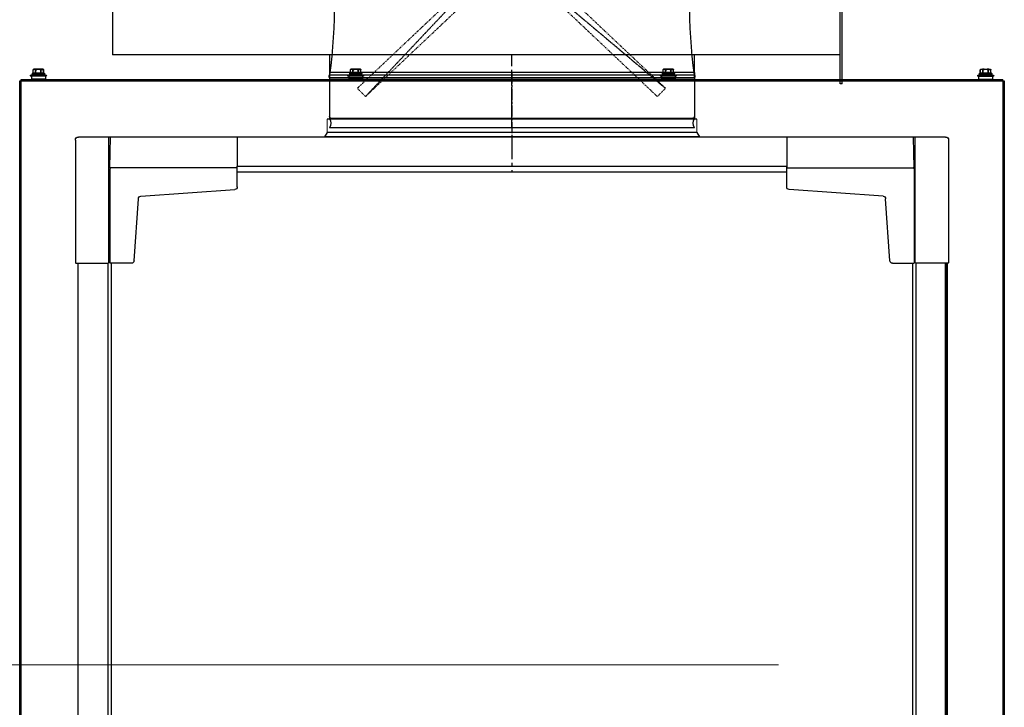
# Model space of a CAD drawing. Header units: millimetres. Extents: x -165365 to -33565, y 7406 to 103342.
# Tile 125 of 256: x -103129 to -102279, y 31923 to 32516. Entities that reach past the tile are written whole.
import ezdxf

# ---------------------------------------------------------------- set-up
doc = ezdxf.new("R2010")
doc.units = ezdxf.units.MM
doc.header["$MEASUREMENT"] = 0
for name, pattern in [('ACAD_ISO02W100', [15, 12, -3]), ('ACAD_ISO03W100', [150, 60, -90]), ('CENTER2', [28.575, 19.05, -3.175, 3.175, -3.175]), ('DASHDOT', [1, 0.5, -0.25, 0, -0.25])]:
    doc.linetypes.add(name, pattern=pattern)
for name, color, linetype in [('02___PRT_ALL_AXES', 7, 'Continuous'), ('ELEK CIENKIE', 80, 'Continuous'), ('FLUID-WD-SYM', 7, 'Continuous')]:
    doc.layers.add(name, color=color, linetype=linetype)
doc.layers.add('HVAC_WENTYLACJA_ETYKIETY', color=3, linetype='Continuous', lineweight=18)
doc.layers.add('Visible', color=7, linetype='Continuous', lineweight=70)

# ---------------------------------------------------------------- blocks, each defined once
blk = doc.blocks.new('VVSA11c_FPV_TOPVIEW_v4')
at = {"color": 7, "ltscale": 3}
for p, q in [((1891.08, 751.56), (1891.58, 752.06)), ((2000, 749.34), (2000, 14.69)), ((108.92, 724.16), (1891.08, 724.16)), ((108.92, 721.16), (1891.08, 721.16)), ((1972.57, 722.22), (1973.5, 721.29)), ((1973.5, 722.24), (2000, 721.78)), ((1969.8, 612.24), (1969.8, 137.76)), ((1973.57, 612.24), (1973.58, 612.91)), ((1974.5, 612.24), (1974.5, 137.76)), ((2000, 173.06), (2000, 0.66)), ((1973.57, 137.76), (1973.58, 137.09)), ((1891.08, 28.84), (108.92, 28.84)), ((1891.08, 25.84), (1110.93, 25.84)), ((1972.57, 27.78), (1973.5, 28.71)), ((1973.5, 27.76), (2000.02, 28.23)), ((1891.08, 0), (1110.93, 0)), ((1891.08, -1.56), (1891.58, -2.06))]:
    blk.add_line(p, q, dxfattribs=at)
at = {"color": 7}
for p, q in [((1891.08, 751.56), (1891.08, 723.81)), ((1891.83, 723.06), (2000, 723.06)), ((1973.5, 612.99), (1973.5, 722.24)), ((2000, 612.24), (1974.25, 612.24)), ((1973.5, 137.01), (1973.5, 27.76)), ((2000, 137.76), (1974.25, 137.76)), ((1891.08, -1.56), (1891.08, 26.19)), ((1891.83, 26.94), (2000, 26.94))]:
    blk.add_line(p, q, dxfattribs=at)
at = {"color": 7, "linetype": 'Continuous'}
for p, q in [((1997.28, 752.06), (1891.58, 752.06)), ((1891.83, 723.06), (1891.08, 723.81)), ((1891.08, 703.58), (1891.08, 722.22)), ((1972.57, 722.22), (1891.08, 722.22)), ((1893.13, 701.38), (1946.78, 697.63)), ((1948.97, 695.44), (1954.65, 614.28)), ((1956.99, 612.24), (1973.57, 612.24)), ((1973.5, 612.99), (1974.25, 612.24)), ((1956.99, 137.76), (1973.57, 137.76)), ((1973.5, 137.01), (1974.25, 137.76)), ((1948.97, 54.56), (1954.65, 135.72)), ((1893.13, 48.62), (1946.78, 52.37)), ((1891.08, 46.42), (1891.08, 27.78)), ((1972.57, 27.78), (1891.08, 27.78)), ((1891.83, 26.94), (1891.08, 26.19)), ((1997.28, -2.06), (1891.58, -2.06))]:
    blk.add_line(p, q, dxfattribs=at)
at = {"color": 7, "linetype": 'CENTER2'}
blk.add_line((2000, 375), (1969.8, 375), dxfattribs=at)
at = {"color": 7}
blk.add_arc((1997.28, 749.34), 2.72, 0, 90, dxfattribs=at)
at = {"color": 7, "linetype": 'Continuous'}
for centre, radius, start, end in [((1893.28, 703.58), 2.2, 180.0096, 265.99631), ((1946.62, 695.27), 2.37, 4.05927, 85.94942), ((1956.85, 614.44), 2.21, 184.12717, 273.55908), ((1956.85, 135.56), 2.21, 86.44092, 175.87283), ((1946.62, 54.73), 2.37, 274.05058, 355.94073), ((1893.28, 46.42), 2.2, 94.00369, 179.9904)]:
    blk.add_arc(centre, radius, start, end, dxfattribs=at)
at = {"color": 7, "ltscale": 3}
blk.add_arc((1997.28, 0.66), 2.72, 270, 0, dxfattribs=at)
at = {"layer": 'Visible', "color": 7, "linetype": 'Continuous', "ltscale": 3}
blk.add_line((1891.08, 750), (108.92, 750), dxfattribs=at)
blk = doc.blocks.new('VVSA11c_END_FI315')
at = {"color": 7, "ltscale": 3}
for p, q in [((4, 159.75), (0, 162)), ((4, -159.75), (0, -162))]:
    blk.add_line(p, q, dxfattribs=at)
at = {"color": 7, "linetype": 'Continuous'}
for p, q in [((0, 162), (0, -162)), ((4, 159.75), (4, -159.75)), ((15.5, 159.75), (15.5, -159.75)), ((55.7, 157.5), (15.5, 157.5)), ((55.7, 157.5), (55.7, -157.5)), ((55.7, -157.5), (15.5, -157.5))]:
    blk.add_line(p, q, dxfattribs=at)
at = {"color": 9, "linetype": 'CENTER2', "ltscale": 0.5}
blk.add_line((55.7, 0), (0, 0), dxfattribs=at)
at = {"layer": '02___PRT_ALL_AXES', "color": 7, "linetype": 'Continuous', "lineweight": 0}
for p, q in [((15.5, 159.75), (4, 159.75)), ((15.5, -159.75), (4, -159.75))]:
    blk.add_line(p, q, dxfattribs=at)
blk = doc.blocks.new('VVSA11c_ROOF_FPV_TOPVIEW_v3')
at = {"color": 7, "linetype": 'Continuous'}
for p, q in [((2048.5, 800.01), (1002.2, 800.01)), ((2048.5, 798.81), (2048.5, 800.01)), ((2048.5, 798.81), (1002.2, 798.81)), ((2048.5, 798.81), (2049.7, 798.81)), ((2048.5, -48.79), (2048.5, 798.81)), ((2049.7, -48.79), (2049.7, 798.81)), ((2053.18, 791.01), (2052.42, 790.74)), ((2053.18, 777.01), (2053.18, 791.01)), ((2052.42, 790.01), (2050, 790.01)), ((2050, 778.01), (2050, 790.01)), ((2052.42, 777.28), (2052.42, 790.74)), ((2054.2, 779.06), (2054.2, 788.96)), ((2054.8, 789.26), (2054.5, 789.26)), ((2054.5, 778.76), (2054.5, 789.26)), ((2054.8, 789.26), (2054.8, 778.76)), ((2055.1, 788.96), (2055.1, 779.06)), ((2055.1, 788.58), (2058, 788.58)), ((2055.1, 788.54), (2058, 788.54)), ((2055.1, 786.4), (2058, 786.4)), ((2055.1, 786.14), (2058, 786.14)), ((2058, 788.54), (2058, 788.58)), ((2058, 786.14), (2058, 786.4)), ((2058, 786.14), (2058.26, 786.22)), ((2058.2, 786.83), (2058.2, 788.12)), ((2058.2, 785.3), (2058.46, 785.35)), ((2058.5, 785.3), (2058.2, 785.3)), ((2058.2, 785.3), (2058.2, 782.71)), ((2058.2, 782.71), (2058.5, 782.71)), ((2058.46, 788.08), (2058.26, 788.43)), ((2058.46, 788.01), (2058.46, 788.08)), ((2058.46, 786.67), (2058.46, 785.35)), ((2058.46, 782.67), (2058.46, 781.35)), ((2058.5, 780.09), (2058.5, 787.93)), ((2052.42, 778.01), (2050, 778.01)), ((2053.18, 777.01), (2052.42, 777.28)), ((2054.8, 778.76), (2054.5, 778.76)), ((2055.1, 781.87), (2058, 781.87)), ((2055.1, 781.61), (2058, 781.61)), ((2055.1, 779.48), (2058, 779.48)), ((2055.1, 779.44), (2058, 779.44)), ((2058, 781.87), (2058.26, 781.8)), ((2058, 781.61), (2058, 781.87)), ((2058, 779.44), (2058, 779.48)), ((2058.2, 781.19), (2058.2, 779.9)), ((2058.46, 779.94), (2058.26, 779.59)), ((2058.46, 779.94), (2058.46, 780.01)), ((2052.42, 516.01), (2050, 516.01)), ((2050, 516.01), (2050, 504.01)), ((2053.18, 517.01), (2052.42, 516.74)), ((2052.42, 516.74), (2052.42, 503.28)), ((2053.18, 517.01), (2053.18, 503.01)), ((2054.2, 505.06), (2054.2, 514.96)), ((2054.8, 515.26), (2054.5, 515.26)), ((2054.5, 504.76), (2054.5, 515.26)), ((2054.8, 515.26), (2054.8, 504.76)), ((2055.1, 514.96), (2055.1, 505.06)), ((2055.1, 514.58), (2058, 514.58)), ((2055.1, 514.54), (2058, 514.54)), ((2055.1, 512.4), (2058, 512.4)), ((2055.1, 512.14), (2058, 512.14)), ((2058, 514.54), (2058, 514.58)), ((2058, 512.14), (2058, 512.4)), ((2058, 512.14), (2058.26, 512.22)), ((2058.2, 512.83), (2058.2, 514.12)), ((2058.2, 511.3), (2058.46, 511.35)), ((2058.5, 511.3), (2058.2, 511.3)), ((2058.2, 511.3), (2058.2, 508.71)), ((2058.46, 514.08), (2058.26, 514.43)), ((2058.46, 514.01), (2058.46, 514.08)), ((2058.46, 512.67), (2058.46, 511.35)), ((2058.5, 513.93), (2058.5, 506.09)), ((2052.42, 504.01), (2050, 504.01)), ((2053.18, 503.01), (2052.42, 503.28)), ((2054.8, 504.76), (2054.5, 504.76)), ((2055.1, 507.87), (2058, 507.87)), ((2055.1, 507.61), (2058, 507.61)), ((2055.1, 505.48), (2058, 505.48)), ((2055.1, 505.44), (2058, 505.44)), ((2058, 507.87), (2058.26, 507.8)), ((2058, 507.61), (2058, 507.87)), ((2058, 505.44), (2058, 505.48)), ((2058.2, 508.71), (2058.5, 508.71)), ((2058.2, 507.19), (2058.2, 505.9)), ((2058.46, 505.94), (2058.26, 505.59)), ((2058.46, 508.67), (2058.46, 507.35)), ((2058.46, 505.94), (2058.46, 506.01)), ((2053.18, 247.01), (2052.42, 246.74)), ((2052.42, 246.74), (2052.42, 233.28)), ((2053.18, 247.01), (2053.18, 233.01)), ((2052.42, 246.01), (2050, 246.01)), ((2050, 246.01), (2050, 234.01)), ((2054.2, 235.06), (2054.2, 244.96)), ((2054.8, 245.26), (2054.5, 245.26)), ((2054.5, 234.76), (2054.5, 245.26)), ((2054.8, 245.26), (2054.8, 234.76)), ((2055.1, 244.96), (2055.1, 235.06)), ((2055.1, 244.58), (2058, 244.58)), ((2055.1, 244.54), (2058, 244.54)), ((2055.1, 242.4), (2058, 242.4)), ((2055.1, 242.14), (2058, 242.14)), ((2058, 244.54), (2058, 244.58)), ((2058, 242.14), (2058, 242.4)), ((2058, 242.14), (2058.26, 242.22)), ((2058.2, 242.83), (2058.2, 244.12)), ((2058.2, 241.3), (2058.46, 241.35)), ((2058.5, 241.3), (2058.2, 241.3)), ((2058.2, 241.3), (2058.2, 238.71)), ((2058.2, 238.71), (2058.5, 238.71)), ((2058.46, 244.08), (2058.26, 244.43)), ((2058.46, 244.01), (2058.46, 244.08)), ((2058.46, 242.67), (2058.46, 241.35)), ((2058.46, 238.67), (2058.46, 237.35)), ((2058.5, 243.93), (2058.5, 236.09)), ((2052.42, 234.01), (2050, 234.01)), ((2053.18, 233.01), (2052.42, 233.28)), ((2054.8, 234.76), (2054.5, 234.76)), ((2055.1, 237.87), (2058, 237.87)), ((2055.1, 237.61), (2058, 237.61)), ((2055.1, 235.48), (2058, 235.48)), ((2055.1, 235.44), (2058, 235.44)), ((2058, 237.87), (2058.26, 237.8)), ((2058, 237.61), (2058, 237.87)), ((2058, 235.44), (2058, 235.48)), ((2058.2, 237.19), (2058.2, 235.9)), ((2058.46, 235.94), (2058.26, 235.59)), ((2058.46, 235.94), (2058.46, 236.01)), ((2052.42, -27.99), (2050, -27.99)), ((2050, -27.99), (2050, -39.99)), ((2053.18, -26.99), (2052.42, -27.26)), ((2052.42, -27.26), (2052.42, -40.72)), ((2053.18, -26.99), (2053.18, -40.99)), ((2054.2, -38.94), (2054.2, -29.04)), ((2054.8, -28.74), (2054.5, -28.74)), ((2054.5, -39.24), (2054.5, -28.74)), ((2054.8, -28.74), (2054.8, -39.24)), ((2055.1, -29.04), (2055.1, -38.94)), ((2055.1, -29.42), (2058, -29.42)), ((2055.1, -29.46), (2058, -29.46)), ((2055.1, -31.6), (2058, -31.6)), ((2055.1, -31.86), (2058, -31.86)), ((2058, -29.46), (2058, -29.42)), ((2058, -31.86), (2058, -31.6)), ((2058, -31.86), (2058.26, -31.78)), ((2058.2, -31.17), (2058.2, -29.88)), ((2058.2, -32.7), (2058.46, -32.65)), ((2058.5, -32.7), (2058.2, -32.7)), ((2058.2, -32.7), (2058.2, -35.29)), ((2058.46, -29.92), (2058.26, -29.57)), ((2058.46, -29.99), (2058.46, -29.92)), ((2058.46, -31.33), (2058.46, -32.65)), ((2058.5, -30.07), (2058.5, -37.91)), ((2052.42, -39.99), (2050, -39.99)), ((2053.18, -40.99), (2052.42, -40.72)), ((2054.8, -39.24), (2054.5, -39.24)), ((2055.1, -36.13), (2058, -36.13)), ((2055.1, -36.39), (2058, -36.39)), ((2055.1, -38.52), (2058, -38.52)), ((2055.1, -38.56), (2058, -38.56)), ((2058, -36.13), (2058.26, -36.2)), ((2058, -36.39), (2058, -36.13)), ((2058, -38.56), (2058, -38.52)), ((2058.2, -35.29), (2058.5, -35.29)), ((2058.2, -36.81), (2058.2, -38.1)), ((2058.46, -38.06), (2058.26, -38.41)), ((2058.46, -35.33), (2058.46, -36.65)), ((2058.46, -38.06), (2058.46, -37.99)), ((1002.2, -48.79), (2048.5, -48.79)), ((1002.2, -49.99), (2048.5, -49.99)), ((2048.5, -48.79), (2049.7, -48.79)), ((2048.5, -49.99), (2048.5, -48.79))]:
    blk.add_line(p, q, dxfattribs=at)
for centre, radius, start, end in [((2033.42, 784.01), 20.96, 7.53907, 19.50988), ((2054.5, 788.96), 0.3, 90, 180), ((2054.8, 788.96), 0.3, 0, 90), ((2058, 788.28), 0.3, 30, 90), ((2075.54, 873), 91.94, 259.12958, 259.29441), ((2056.23, 787.17), 2.38, 20.61646, 22.18057), ((2058.2, 787.93), 0.3, 0, 30), ((2058.27, 787.86), 0.231, 9.63638, 19.09751), ((2058.27, 787.86), 0.226, 0.03381, 9.63379), ((2058.21, 787.86), 0.29, 0.00497, 5.09223), ((2033.42, 784.01), 20.96, 340.49012, 352.46093), ((2054.5, 779.06), 0.3, 180, 270), ((2054.8, 779.06), 0.3, 270, 0), ((2058, 779.74), 0.3, 270, 330), ((2056.21, 780.86), 2.41, 337.83065, 339.38988), ((2058.2, 780.09), 0.3, 330, 0), ((2058.21, 780.16), 0.293, 329.58498, 345.50746), ((2058.21, 780.16), 0.291, 345.56991, 355.39332), ((2058.27, 780.16), 0.232, 339.73908, 349.799), ((2058.21, 780.16), 0.29, 355.40026, 359.9963), ((2058.27, 780.16), 0.226, 349.80225, 359.95974), ((2033.42, 510.01), 20.96, 7.53907, 19.50988), ((2054.5, 514.96), 0.3, 90, 180), ((2054.8, 514.96), 0.3, 0, 90), ((2058, 514.28), 0.3, 30, 90), ((2056.23, 513.17), 2.38, 20.61646, 22.18057), ((2058.2, 513.93), 0.3, 0, 30), ((2058.27, 513.86), 0.231, 9.63638, 19.09751), ((2058.27, 513.86), 0.226, 0.03381, 9.63379), ((2058.21, 513.86), 0.29, 0.00497, 5.09223), ((2033.42, 510.01), 20.96, 340.49012, 352.46093), ((2054.5, 505.06), 0.3, 180, 270), ((2054.8, 505.06), 0.3, 270, 0), ((2058, 505.74), 0.3, 270, 330), ((2075.54, 599), 91.94, 259.12958, 259.29441), ((2056.21, 506.86), 2.41, 337.83065, 339.38988), ((2058.2, 506.09), 0.3, 330, 0), ((2058.21, 506.16), 0.293, 329.58498, 345.50746), ((2058.21, 506.16), 0.291, 345.56991, 355.39332), ((2058.27, 506.16), 0.232, 339.73908, 349.799), ((2058.21, 506.16), 0.29, 355.40026, 359.9963), ((2058.27, 506.16), 0.226, 349.80225, 359.95974), ((2033.42, 240.01), 20.96, 7.53907, 19.50988), ((2054.5, 244.96), 0.3, 90, 180), ((2054.8, 244.96), 0.3, 0, 90), ((2058, 244.28), 0.3, 30, 90), ((2075.54, 329), 91.94, 259.12958, 259.29441), ((2056.23, 243.17), 2.38, 20.61646, 22.18057), ((2058.2, 243.93), 0.3, 0, 30), ((2058.27, 243.86), 0.231, 9.63638, 19.09751), ((2058.27, 243.86), 0.226, 0.03381, 9.63379), ((2058.21, 243.86), 0.29, 0.00497, 5.09223), ((2033.42, 240.01), 20.96, 340.49012, 352.46093), ((2054.5, 235.06), 0.3, 180, 270), ((2054.8, 235.06), 0.3, 270, 0), ((2058, 235.74), 0.3, 270, 330), ((2056.21, 236.86), 2.41, 337.83065, 339.38988), ((2058.2, 236.09), 0.3, 330, 0), ((2058.21, 236.16), 0.293, 329.58498, 345.50746), ((2058.21, 236.16), 0.291, 345.56991, 355.39332), ((2058.27, 236.16), 0.232, 339.73908, 349.799), ((2058.21, 236.16), 0.29, 355.40026, 359.9963), ((2058.27, 236.16), 0.226, 349.80225, 359.95974), ((2033.42, -33.99), 20.96, 7.53907, 19.50988), ((2054.5, -29.04), 0.3, 90, 180), ((2054.8, -29.04), 0.3, 0, 90), ((2058, -29.72), 0.3, 30, 90), ((2056.23, -30.83), 2.38, 20.61646, 22.18057), ((2058.2, -30.07), 0.3, 0, 30), ((2058.27, -30.14), 0.231, 9.63638, 19.09751), ((2058.27, -30.14), 0.226, 0.03381, 9.63379), ((2058.21, -30.14), 0.29, 0.00497, 5.09223), ((2033.42, -33.99), 20.96, 340.49012, 352.46093), ((2054.5, -38.94), 0.3, 180, 270), ((2054.8, -38.94), 0.3, 270, 0), ((2058, -38.26), 0.3, 270, 330), ((2075.54, 55), 91.94, 259.12958, 259.29441), ((2056.21, -37.14), 2.41, 337.83065, 339.38988), ((2058.2, -37.91), 0.3, 330, 0), ((2058.21, -37.84), 0.293, 329.58498, 345.50746), ((2058.21, -37.84), 0.291, 345.56991, 355.39332), ((2058.27, -37.84), 0.232, 339.73908, 349.799), ((2058.21, -37.84), 0.29, 355.40026, 359.9963), ((2058.27, -37.84), 0.226, 349.80225, 359.95974)]:
    blk.add_arc(centre, radius, start, end, dxfattribs=at)
for points, knots in [([(2058, 788.54), (2058.02, 788.54), (2058.08, 788.55), (2058.15, 788.53), (2058.21, 788.49), (2058.24, 788.45), (2058.26, 788.43)], [0, 0, 0, 0, 0.267241, 0.52245, 0.765558, 1, 1, 1, 1]), ([(2058.2, 788.12), (2058.19, 788.16), (2058.13, 788.3), (2058.06, 788.44), (2058, 788.54)], [0, 0, 0, 0, 0.244998, 1, 1, 1, 1]), ([(2058, 786.4), (2058.02, 786.44), (2058.09, 786.58), (2058.16, 786.72), (2058.2, 786.83)], [0, 0, 0, 0, 0.255256, 1, 1, 1, 1]), ([(2058, 786.4), (2058.05, 786.4), (2058.16, 786.35), (2058.23, 786.27), (2058.26, 786.22)], [0, 0, 0, 0, 0.504746, 1, 1, 1, 1]), ([(2058.2, 788.12), (2058.23, 788.12), (2058.28, 788.12), (2058.37, 788.1), (2058.43, 788.05), (2058.46, 788.01)], [0, 0, 0, 0, 0.266728, 0.522071, 1, 1, 1, 1]), ([(2058.49, 787.93), (2058.48, 787.96), (2058.45, 788.01), (2058.36, 788.09), (2058.26, 788.12), (2058.2, 788.12)], [0, 0, 0, 0, 0.236651, 0.483944, 1, 1, 1, 1]), ([(2058.46, 786.66), (2058.43, 786.71), (2058.36, 786.79), (2058.25, 786.82), (2058.2, 786.83)], [0, 0, 0, 0, 0.491984, 1, 1, 1, 1]), ([(2058.2, 786.83), (2058.24, 786.83), (2058.32, 786.81), (2058.42, 786.76), (2058.48, 786.67), (2058.5, 786.6), (2058.5, 786.57)], [0, 0, 0, 0, 0.266369, 0.523411, 0.766776, 1, 1, 1, 1]), ([(2058.44, 788.07), (2058.42, 788.1), (2058.37, 788.22), (2058.31, 788.34), (2058.26, 788.43)], [0, 0, 0, 0, 0.246008, 1, 1, 1, 1]), ([(2058.26, 786.22), (2058.28, 786.26), (2058.35, 786.4), (2058.42, 786.55), (2058.46, 786.67)], [0, 0, 0, 0, 0.254892, 1, 1, 1, 1]), ([(2058.5, 786.57), (2058.5, 786.58), (2058.49, 786.62), (2058.47, 786.65), (2058.46, 786.66)], [0, 0, 0, 0, 0.480242, 1, 1, 1, 1]), ([(2058.46, 785.35), (2058.47, 785.35), (2058.48, 785.34), (2058.5, 785.32), (2058.5, 785.3)], [0, 0, 0, 0, 0.320641, 1, 1, 1, 1]), ([(2058.5, 782.71), (2058.5, 782.71), (2058.5, 782.69), (2058.48, 782.67), (2058.46, 782.67)], [0, 0, 0, 0, 0.200632, 1, 1, 1, 1]), ([(2058, 781.61), (2058.05, 781.62), (2058.16, 781.66), (2058.23, 781.75), (2058.26, 781.8)], [0, 0, 0, 0, 0.504746, 1, 1, 1, 1]), ([(2058.2, 781.19), (2058.19, 781.23), (2058.13, 781.37), (2058.06, 781.51), (2058, 781.61)], [0, 0, 0, 0, 0.244993, 1, 1, 1, 1]), ([(2058, 779.48), (2058.02, 779.51), (2058.09, 779.65), (2058.16, 779.79), (2058.2, 779.9)], [0, 0, 0, 0, 0.255188, 1, 1, 1, 1]), ([(2058, 779.48), (2058.02, 779.47), (2058.08, 779.47), (2058.15, 779.49), (2058.21, 779.53), (2058.24, 779.57), (2058.26, 779.59)], [0, 0, 0, 0, 0.267241, 0.52245, 0.765558, 1, 1, 1, 1]), ([(2058.5, 781.45), (2058.5, 781.42), (2058.48, 781.35), (2058.42, 781.26), (2058.32, 781.2), (2058.24, 781.19), (2058.2, 781.19)], [0, 0, 0, 0, 0.233383, 0.47687, 0.733878, 1, 1, 1, 1]), ([(2058.2, 781.19), (2058.23, 781.19), (2058.28, 781.21), (2058.35, 781.24), (2058.42, 781.29), (2058.45, 781.33), (2058.46, 781.35)], [0, 0, 0, 0, 0.25328, 0.508466, 0.758593, 1, 1, 1, 1]), ([(2058.2, 779.9), (2058.26, 779.9), (2058.38, 779.93), (2058.47, 780.03), (2058.49, 780.08)], [0, 0, 0, 0, 0.519404, 1, 1, 1, 1]), ([(2058.46, 780.01), (2058.43, 779.97), (2058.35, 779.91), (2058.25, 779.89), (2058.2, 779.9)], [0, 0, 0, 0, 0.479185, 1, 1, 1, 1]), ([(2058.46, 781.35), (2058.45, 781.39), (2058.39, 781.54), (2058.32, 781.69), (2058.26, 781.8)], [0, 0, 0, 0, 0.244927, 1, 1, 1, 1]), ([(2058.26, 779.59), (2058.27, 779.62), (2058.34, 779.73), (2058.4, 779.86), (2058.44, 779.95)], [0, 0, 0, 0, 0.2544, 1, 1, 1, 1]), ([(2058.46, 781.35), (2058.47, 781.37), (2058.49, 781.4), (2058.5, 781.43), (2058.5, 781.45)], [0, 0, 0, 0, 0.519684, 1, 1, 1, 1]), ([(2058, 514.54), (2058.02, 514.54), (2058.08, 514.55), (2058.15, 514.53), (2058.21, 514.49), (2058.24, 514.45), (2058.26, 514.43)], [0, 0, 0, 0, 0.267241, 0.52245, 0.765558, 1, 1, 1, 1]), ([(2058.2, 514.12), (2058.19, 514.16), (2058.13, 514.3), (2058.06, 514.44), (2058, 514.54)], [0, 0, 0, 0, 0.244998, 1, 1, 1, 1]), ([(2058, 512.4), (2058.02, 512.44), (2058.09, 512.58), (2058.16, 512.72), (2058.2, 512.83)], [0, 0, 0, 0, 0.255256, 1, 1, 1, 1]), ([(2058, 512.4), (2058.05, 512.4), (2058.16, 512.35), (2058.23, 512.27), (2058.26, 512.22)], [0, 0, 0, 0, 0.504746, 1, 1, 1, 1]), ([(2058.2, 514.12), (2058.23, 514.12), (2058.28, 514.12), (2058.37, 514.1), (2058.43, 514.05), (2058.46, 514.01)], [0, 0, 0, 0, 0.266728, 0.522071, 1, 1, 1, 1]), ([(2058.49, 513.93), (2058.48, 513.96), (2058.45, 514.01), (2058.36, 514.09), (2058.26, 514.12), (2058.2, 514.12)], [0, 0, 0, 0, 0.236651, 0.483944, 1, 1, 1, 1]), ([(2058.46, 512.66), (2058.43, 512.71), (2058.36, 512.79), (2058.25, 512.82), (2058.2, 512.83)], [0, 0, 0, 0, 0.491984, 1, 1, 1, 1]), ([(2058.2, 512.83), (2058.24, 512.83), (2058.32, 512.81), (2058.42, 512.76), (2058.48, 512.67), (2058.5, 512.6), (2058.5, 512.57)], [0, 0, 0, 0, 0.266369, 0.523411, 0.766776, 1, 1, 1, 1]), ([(2058.44, 514.07), (2058.42, 514.1), (2058.37, 514.22), (2058.31, 514.34), (2058.26, 514.43)], [0, 0, 0, 0, 0.246008, 1, 1, 1, 1]), ([(2058.26, 512.22), (2058.28, 512.26), (2058.35, 512.4), (2058.42, 512.55), (2058.46, 512.67)], [0, 0, 0, 0, 0.254892, 1, 1, 1, 1]), ([(2058.5, 512.57), (2058.5, 512.58), (2058.49, 512.62), (2058.47, 512.65), (2058.46, 512.66)], [0, 0, 0, 0, 0.480242, 1, 1, 1, 1]), ([(2058.46, 511.35), (2058.47, 511.35), (2058.48, 511.34), (2058.5, 511.32), (2058.5, 511.3)], [0, 0, 0, 0, 0.320641, 1, 1, 1, 1]), ([(2058, 507.61), (2058.05, 507.62), (2058.16, 507.66), (2058.23, 507.75), (2058.26, 507.8)], [0, 0, 0, 0, 0.504746, 1, 1, 1, 1]), ([(2058.2, 507.19), (2058.19, 507.23), (2058.13, 507.37), (2058.06, 507.51), (2058, 507.61)], [0, 0, 0, 0, 0.244993, 1, 1, 1, 1]), ([(2058, 505.48), (2058.02, 505.51), (2058.09, 505.65), (2058.16, 505.79), (2058.2, 505.9)], [0, 0, 0, 0, 0.255188, 1, 1, 1, 1]), ([(2058, 505.48), (2058.02, 505.47), (2058.08, 505.47), (2058.15, 505.49), (2058.21, 505.53), (2058.24, 505.57), (2058.26, 505.59)], [0, 0, 0, 0, 0.267241, 0.52245, 0.765558, 1, 1, 1, 1]), ([(2058.5, 507.45), (2058.5, 507.42), (2058.48, 507.35), (2058.42, 507.26), (2058.32, 507.2), (2058.24, 507.19), (2058.2, 507.19)], [0, 0, 0, 0, 0.233383, 0.47687, 0.733878, 1, 1, 1, 1]), ([(2058.2, 507.19), (2058.23, 507.19), (2058.28, 507.21), (2058.35, 507.24), (2058.42, 507.29), (2058.45, 507.33), (2058.46, 507.35)], [0, 0, 0, 0, 0.25328, 0.508466, 0.758593, 1, 1, 1, 1]), ([(2058.2, 505.9), (2058.26, 505.9), (2058.38, 505.93), (2058.47, 506.03), (2058.49, 506.08)], [0, 0, 0, 0, 0.519404, 1, 1, 1, 1]), ([(2058.46, 506.01), (2058.43, 505.97), (2058.35, 505.91), (2058.25, 505.89), (2058.2, 505.9)], [0, 0, 0, 0, 0.479185, 1, 1, 1, 1]), ([(2058.46, 507.35), (2058.45, 507.39), (2058.39, 507.54), (2058.32, 507.69), (2058.26, 507.8)], [0, 0, 0, 0, 0.244927, 1, 1, 1, 1]), ([(2058.26, 505.59), (2058.27, 505.62), (2058.34, 505.73), (2058.4, 505.86), (2058.44, 505.95)], [0, 0, 0, 0, 0.2544, 1, 1, 1, 1]), ([(2058.5, 508.71), (2058.5, 508.71), (2058.5, 508.69), (2058.48, 508.67), (2058.46, 508.67)], [0, 0, 0, 0, 0.200632, 1, 1, 1, 1]), ([(2058.46, 507.35), (2058.47, 507.37), (2058.49, 507.4), (2058.5, 507.43), (2058.5, 507.45)], [0, 0, 0, 0, 0.519684, 1, 1, 1, 1]), ([(2058, 244.54), (2058.02, 244.54), (2058.08, 244.55), (2058.15, 244.53), (2058.21, 244.49), (2058.24, 244.45), (2058.26, 244.43)], [0, 0, 0, 0, 0.267241, 0.52245, 0.765558, 1, 1, 1, 1]), ([(2058.2, 244.12), (2058.19, 244.16), (2058.13, 244.3), (2058.06, 244.44), (2058, 244.54)], [0, 0, 0, 0, 0.244998, 1, 1, 1, 1]), ([(2058, 242.4), (2058.02, 242.44), (2058.09, 242.58), (2058.16, 242.72), (2058.2, 242.83)], [0, 0, 0, 0, 0.255256, 1, 1, 1, 1]), ([(2058, 242.4), (2058.05, 242.4), (2058.16, 242.35), (2058.23, 242.27), (2058.26, 242.22)], [0, 0, 0, 0, 0.504746, 1, 1, 1, 1]), ([(2058.2, 244.12), (2058.23, 244.12), (2058.28, 244.12), (2058.37, 244.1), (2058.43, 244.05), (2058.46, 244.01)], [0, 0, 0, 0, 0.266728, 0.522071, 1, 1, 1, 1]), ([(2058.49, 243.93), (2058.48, 243.96), (2058.45, 244.01), (2058.36, 244.09), (2058.26, 244.12), (2058.2, 244.12)], [0, 0, 0, 0, 0.236651, 0.483944, 1, 1, 1, 1]), ([(2058.46, 242.66), (2058.43, 242.71), (2058.36, 242.79), (2058.25, 242.82), (2058.2, 242.83)], [0, 0, 0, 0, 0.491984, 1, 1, 1, 1]), ([(2058.2, 242.83), (2058.24, 242.83), (2058.32, 242.81), (2058.42, 242.76), (2058.48, 242.67), (2058.5, 242.6), (2058.5, 242.57)], [0, 0, 0, 0, 0.266369, 0.523411, 0.766776, 1, 1, 1, 1]), ([(2058.44, 244.07), (2058.42, 244.1), (2058.37, 244.22), (2058.31, 244.34), (2058.26, 244.43)], [0, 0, 0, 0, 0.246008, 1, 1, 1, 1]), ([(2058.26, 242.22), (2058.28, 242.26), (2058.35, 242.4), (2058.42, 242.55), (2058.46, 242.67)], [0, 0, 0, 0, 0.254892, 1, 1, 1, 1]), ([(2058.5, 242.57), (2058.5, 242.58), (2058.49, 242.62), (2058.47, 242.65), (2058.46, 242.66)], [0, 0, 0, 0, 0.480242, 1, 1, 1, 1]), ([(2058.46, 241.35), (2058.47, 241.35), (2058.48, 241.34), (2058.5, 241.32), (2058.5, 241.3)], [0, 0, 0, 0, 0.320641, 1, 1, 1, 1]), ([(2058.5, 238.71), (2058.5, 238.71), (2058.5, 238.69), (2058.48, 238.67), (2058.46, 238.67)], [0, 0, 0, 0, 0.200632, 1, 1, 1, 1]), ([(2058, 237.61), (2058.05, 237.62), (2058.16, 237.66), (2058.23, 237.75), (2058.26, 237.8)], [0, 0, 0, 0, 0.504746, 1, 1, 1, 1]), ([(2058.2, 237.19), (2058.19, 237.23), (2058.13, 237.37), (2058.06, 237.51), (2058, 237.61)], [0, 0, 0, 0, 0.244993, 1, 1, 1, 1]), ([(2058, 235.48), (2058.02, 235.51), (2058.09, 235.65), (2058.16, 235.79), (2058.2, 235.9)], [0, 0, 0, 0, 0.255188, 1, 1, 1, 1]), ([(2058, 235.48), (2058.02, 235.47), (2058.08, 235.47), (2058.15, 235.49), (2058.21, 235.53), (2058.24, 235.57), (2058.26, 235.59)], [0, 0, 0, 0, 0.267241, 0.52245, 0.765558, 1, 1, 1, 1]), ([(2058.5, 237.45), (2058.5, 237.42), (2058.48, 237.35), (2058.42, 237.26), (2058.32, 237.2), (2058.24, 237.19), (2058.2, 237.19)], [0, 0, 0, 0, 0.233383, 0.47687, 0.733878, 1, 1, 1, 1]), ([(2058.2, 237.19), (2058.23, 237.19), (2058.28, 237.21), (2058.35, 237.24), (2058.42, 237.29), (2058.45, 237.33), (2058.46, 237.35)], [0, 0, 0, 0, 0.25328, 0.508466, 0.758593, 1, 1, 1, 1]), ([(2058.2, 235.9), (2058.26, 235.9), (2058.38, 235.93), (2058.47, 236.03), (2058.49, 236.08)], [0, 0, 0, 0, 0.519404, 1, 1, 1, 1]), ([(2058.46, 236.01), (2058.43, 235.97), (2058.35, 235.91), (2058.25, 235.89), (2058.2, 235.9)], [0, 0, 0, 0, 0.479185, 1, 1, 1, 1]), ([(2058.46, 237.35), (2058.45, 237.39), (2058.39, 237.54), (2058.32, 237.69), (2058.26, 237.8)], [0, 0, 0, 0, 0.244927, 1, 1, 1, 1]), ([(2058.26, 235.59), (2058.27, 235.62), (2058.34, 235.73), (2058.4, 235.86), (2058.44, 235.95)], [0, 0, 0, 0, 0.2544, 1, 1, 1, 1]), ([(2058.46, 237.35), (2058.47, 237.37), (2058.49, 237.4), (2058.5, 237.43), (2058.5, 237.45)], [0, 0, 0, 0, 0.519684, 1, 1, 1, 1]), ([(2058, -29.46), (2058.02, -29.46), (2058.08, -29.45), (2058.15, -29.47), (2058.21, -29.51), (2058.24, -29.55), (2058.26, -29.57)], [0, 0, 0, 0, 0.267241, 0.52245, 0.765558, 1, 1, 1, 1]), ([(2058.2, -29.88), (2058.19, -29.84), (2058.13, -29.7), (2058.06, -29.56), (2058, -29.46)], [0, 0, 0, 0, 0.244998, 1, 1, 1, 1]), ([(2058, -31.6), (2058.02, -31.56), (2058.09, -31.42), (2058.16, -31.28), (2058.2, -31.17)], [0, 0, 0, 0, 0.255256, 1, 1, 1, 1]), ([(2058, -31.6), (2058.05, -31.6), (2058.16, -31.65), (2058.23, -31.73), (2058.26, -31.78)], [0, 0, 0, 0, 0.504746, 1, 1, 1, 1]), ([(2058.2, -29.88), (2058.23, -29.88), (2058.28, -29.88), (2058.37, -29.9), (2058.43, -29.95), (2058.46, -29.99)], [0, 0, 0, 0, 0.266728, 0.522071, 1, 1, 1, 1]), ([(2058.49, -30.07), (2058.48, -30.04), (2058.45, -29.99), (2058.36, -29.91), (2058.26, -29.88), (2058.2, -29.88)], [0, 0, 0, 0, 0.236651, 0.483944, 1, 1, 1, 1]), ([(2058.46, -31.34), (2058.43, -31.29), (2058.36, -31.21), (2058.25, -31.18), (2058.2, -31.17)], [0, 0, 0, 0, 0.491984, 1, 1, 1, 1]), ([(2058.2, -31.17), (2058.24, -31.17), (2058.32, -31.19), (2058.42, -31.24), (2058.48, -31.33), (2058.5, -31.4), (2058.5, -31.43)], [0, 0, 0, 0, 0.266369, 0.523411, 0.766776, 1, 1, 1, 1]), ([(2058.44, -29.93), (2058.42, -29.9), (2058.37, -29.78), (2058.31, -29.66), (2058.26, -29.57)], [0, 0, 0, 0, 0.246008, 1, 1, 1, 1]), ([(2058.26, -31.78), (2058.28, -31.74), (2058.35, -31.6), (2058.42, -31.45), (2058.46, -31.33)], [0, 0, 0, 0, 0.254892, 1, 1, 1, 1]), ([(2058.5, -31.43), (2058.5, -31.42), (2058.49, -31.38), (2058.47, -31.35), (2058.46, -31.34)], [0, 0, 0, 0, 0.480242, 1, 1, 1, 1]), ([(2058.46, -32.65), (2058.47, -32.65), (2058.48, -32.66), (2058.5, -32.68), (2058.5, -32.7)], [0, 0, 0, 0, 0.320641, 1, 1, 1, 1]), ([(2058, -36.39), (2058.05, -36.38), (2058.16, -36.34), (2058.23, -36.25), (2058.26, -36.2)], [0, 0, 0, 0, 0.504746, 1, 1, 1, 1]), ([(2058.2, -36.81), (2058.19, -36.77), (2058.13, -36.63), (2058.06, -36.49), (2058, -36.39)], [0, 0, 0, 0, 0.244993, 1, 1, 1, 1]), ([(2058, -38.52), (2058.02, -38.49), (2058.09, -38.35), (2058.16, -38.21), (2058.2, -38.1)], [0, 0, 0, 0, 0.255188, 1, 1, 1, 1]), ([(2058, -38.52), (2058.02, -38.53), (2058.08, -38.53), (2058.15, -38.51), (2058.21, -38.47), (2058.24, -38.43), (2058.26, -38.41)], [0, 0, 0, 0, 0.267241, 0.52245, 0.765558, 1, 1, 1, 1]), ([(2058.5, -36.55), (2058.5, -36.58), (2058.48, -36.65), (2058.42, -36.74), (2058.32, -36.8), (2058.24, -36.81), (2058.2, -36.81)], [0, 0, 0, 0, 0.233383, 0.47687, 0.733878, 1, 1, 1, 1]), ([(2058.2, -36.81), (2058.23, -36.81), (2058.28, -36.79), (2058.35, -36.76), (2058.42, -36.71), (2058.45, -36.67), (2058.46, -36.65)], [0, 0, 0, 0, 0.25328, 0.508466, 0.758593, 1, 1, 1, 1]), ([(2058.2, -38.1), (2058.26, -38.1), (2058.38, -38.07), (2058.47, -37.97), (2058.49, -37.92)], [0, 0, 0, 0, 0.519404, 1, 1, 1, 1]), ([(2058.46, -37.99), (2058.43, -38.03), (2058.35, -38.09), (2058.25, -38.11), (2058.2, -38.1)], [0, 0, 0, 0, 0.479185, 1, 1, 1, 1]), ([(2058.46, -36.65), (2058.45, -36.61), (2058.39, -36.46), (2058.32, -36.31), (2058.26, -36.2)], [0, 0, 0, 0, 0.244927, 1, 1, 1, 1]), ([(2058.26, -38.41), (2058.27, -38.38), (2058.34, -38.27), (2058.4, -38.14), (2058.44, -38.05)], [0, 0, 0, 0, 0.2544, 1, 1, 1, 1]), ([(2058.5, -35.29), (2058.5, -35.29), (2058.5, -35.31), (2058.48, -35.33), (2058.46, -35.33)], [0, 0, 0, 0, 0.200632, 1, 1, 1, 1]), ([(2058.46, -36.65), (2058.47, -36.63), (2058.49, -36.6), (2058.5, -36.57), (2058.5, -36.55)], [0, 0, 0, 0, 0.519684, 1, 1, 1, 1])]:
    blk.add_open_spline(points, degree=3, knots=knots, dxfattribs=at)
for points in [[(2058.2, 785.3), (2058.15, 785.59), (2058.08, 785.87), (2058, 786.14)], [(2058, 781.87), (2058.08, 782.15), (2058.15, 782.43), (2058.2, 782.71)], [(2058.46, 785.35), (2058.41, 785.64), (2058.34, 785.93), (2058.26, 786.22)], [(2058.26, 781.8), (2058.34, 782.08), (2058.41, 782.37), (2058.46, 782.67)], [(2058.46, 788.01), (2058.48, 787.97), (2058.5, 787.93), (2058.5, 787.89)], [(2058.2, 511.3), (2058.15, 511.59), (2058.08, 511.87), (2058, 512.14)], [(2058.46, 511.35), (2058.41, 511.64), (2058.34, 511.93), (2058.26, 512.22)], [(2058.46, 514.01), (2058.48, 513.97), (2058.5, 513.93), (2058.5, 513.89)], [(2058, 507.87), (2058.08, 508.15), (2058.15, 508.43), (2058.2, 508.71)], [(2058.26, 507.8), (2058.34, 508.08), (2058.41, 508.37), (2058.46, 508.67)], [(2058.2, 241.3), (2058.15, 241.59), (2058.08, 241.87), (2058, 242.14)], [(2058, 237.87), (2058.08, 238.15), (2058.15, 238.43), (2058.2, 238.71)], [(2058.46, 241.35), (2058.41, 241.64), (2058.34, 241.93), (2058.26, 242.22)], [(2058.26, 237.8), (2058.34, 238.08), (2058.41, 238.37), (2058.46, 238.67)], [(2058.46, 244.01), (2058.48, 243.97), (2058.5, 243.93), (2058.5, 243.89)], [(2058.2, -32.7), (2058.15, -32.41), (2058.08, -32.13), (2058, -31.86)], [(2058.46, -32.65), (2058.41, -32.36), (2058.34, -32.07), (2058.26, -31.78)], [(2058.46, -29.99), (2058.48, -30.03), (2058.5, -30.07), (2058.5, -30.11)], [(2058, -36.13), (2058.08, -35.85), (2058.15, -35.57), (2058.2, -35.29)], [(2058.26, -36.2), (2058.34, -35.92), (2058.41, -35.63), (2058.46, -35.33)]]:
    blk.add_open_spline(points, degree=3, dxfattribs=at)
blk = doc.blocks.new('Łącznik_Mufa_Fi315')
at = {"color": 7, "linetype": 'Continuous'}
for p, q in [((0, 157.5), (0, -157.5)), ((8, 157.5), (8, -157.5))]:
    blk.add_line(p, q, dxfattribs=at)
at = {"color": 7, "linetype": 'CENTER2'}
blk.add_line((0, 0), (8, 0), dxfattribs=at)
at = {"color": 7, "linetype": 'Continuous'}
for centre, start, end in [((4, 164.43), 240, 300), ((4, -164.43), 60, 120)]:
    blk.add_arc(centre, 8, start, end, dxfattribs=at)
blk = doc.blocks.new('VVSA11c_C_dx2_FI315_TOPVIEW')
h = blk.add_hatch(color=9)
h.paths.add_polyline_path([(215.81, -15.86, -0.55544), (278.49, -15.76), (276.61, -16.94, 0.55544), (217.7, -17.03)])
h.paths.add_polyline_path([(217.76, -53.69, 0.55544), (276.66, -53.61), (278.55, -54.78, -0.55544), (215.87, -54.87)])
for points in [[(223.63, -18.53), (270.63, -18.53), (270.63, -26.53), (223.63, -26.53)], [(255.06, -30.76), (259.68, -37.65), (264.3, -30.76), (270.67, -30.76), (262.87, -42.4), (271.07, -54.64), (264.71, -54.64), (259.68, -47.15), (254.66, -54.64), (248.29, -54.64), (256.5, -42.4), (248.7, -30.76)]]:
    blk.add_hatch(color=9).paths.add_polyline_path(points)
h = blk.add_hatch(color=9)
h.paths.add_polyline_path([(223.96, -30.64), (235.77, -30.64, -0.374272), (244.75, -41.35), (244.75, -43.92, -0.374272), (235.77, -54.64), (223.96, -54.64)])
edge = h.paths.add_edge_path()
edge.add_line((239.31, -42.08), (239.31, -44.82))
edge.add_arc((233.98, -44.91), 5.32, 278.98722, 1.06501, ccw=False)
edge.add_line((234.81, -50.17), (228.91, -50.17))
edge.add_line((228.91, -50.17), (228.91, -35.44))
edge.add_line((228.91, -35.44), (234.81, -35.44))
edge.add_arc((233.98, -40.7), 5.32, 358.93499, 81.01278, ccw=False)
edge.add_line((239.31, -40.79), (239.31, -42.08))
at = {"color": 7, "linetype": 'Continuous'}
for p, q in [((30, 285), (30, 283.5)), ((30, 285), (460, 285)), ((30, 283.5), (460, 283.5)), ((55, 283.5), (55, -345)), ((435, 283.5), (435, -345)), ((460, 285), (460, 283.5)), ((0, 157.5), (0, -157.5)), ((35, 157.5), (0, 157.5)), ((35, 157.5), (35, -157.5)), ((455, 157.5), (490, 157.5)), ((455, 157.5), (455, -157.5)), ((490, 157.5), (490, -157.5)), ((435, -345), (55, -345))]:
    blk.add_line(p, q, dxfattribs=at)
at = {"color": 7}
for p, q in [((35, 157.5), (55, 157.5)), ((455, 157.5), (435, 157.5)), ((55, -157.5), (0, -157.5)), ((435, -157.5), (490, -157.5))]:
    blk.add_line(p, q, dxfattribs=at)
at = {"color": 9, "linetype": 'ACAD_ISO02W100'}
blk.add_line((0, 0), (55, 0), dxfattribs=at)
at = {"color": 9, "linetype": 'CENTER2'}
blk.add_line((451.5, 0), (493.5, 0), dxfattribs=at)
at = {"color": 9}
for p, q in [((217.7, -17.03), (215.81, -15.86)), ((276.61, -16.94), (278.49, -15.76)), ((223.63, -18.53), (255.63, -18.53)), ((223.63, -26.53), (223.63, -18.53)), ((255.63, -18.53), (270.63, -18.53)), ((270.63, -18.53), (270.63, -26.53)), ((270.63, -26.53), (223.63, -26.53)), ((223.96, -30.64), (223.96, -54.64)), ((223.96, -30.64), (235.77, -30.64)), ((255.06, -30.76), (248.7, -30.76)), ((256.5, -42.4), (248.7, -30.76)), ((259.68, -37.65), (255.06, -30.76)), ((259.68, -37.65), (264.3, -30.76)), ((262.87, -42.4), (270.67, -30.76)), ((264.3, -30.76), (270.67, -30.76)), ((228.91, -35.44), (228.91, -50.17)), ((228.91, -35.44), (234.81, -35.44)), ((239.31, -40.79), (239.31, -42.08)), ((239.31, -42.08), (239.31, -44.82)), ((244.75, -41.35), (244.75, -43.92)), ((248.29, -54.64), (256.5, -42.4)), ((271.07, -54.64), (262.87, -42.4)), ((228.91, -50.17), (234.81, -50.17)), ((254.66, -54.64), (259.68, -47.15)), ((264.71, -54.64), (259.68, -47.15)), ((215.87, -54.87), (217.76, -53.69)), ((223.96, -54.64), (235.77, -54.64)), ((254.66, -54.64), (248.29, -54.64)), ((264.71, -54.64), (271.07, -54.64)), ((276.66, -53.61), (278.55, -54.78))]:
    blk.add_line(p, q, dxfattribs=at)
for centre, radius, start, end in [((247.18, -35.32), 36.91, 31.98749, 148.1857), ((247.18, -35.32), 34.69, 31.98749, 148.1857), ((234.11, -41.16), 10.65, 358.93499, 81.01278), ((233.98, -40.7), 5.32, 358.93499, 81.01278), ((233.98, -44.91), 5.32, 278.98722, 1.06501), ((234.11, -44.12), 10.65, 278.98722, 1.06501), ((247.18, -35.32), 36.91, 211.98749, 328.1857), ((247.18, -35.32), 34.69, 211.98749, 328.1857)]:
    blk.add_arc(centre, radius, start, end, dxfattribs=at)
at = {"layer": '02___PRT_ALL_AXES', "color": 7, "linetype": 'Continuous'}
for p, q in [((215.5, -345), (215.5, -495)), ((231.5, -345), (231.5, -495)), ((234.35, -345), (234.35, -445)), ((255.5, -345), (255.5, -495)), ((277.5, -345), (277.5, -495)), ((255.5, -445), (234.35, -445)), ((231.5, -495), (215.5, -495)), ((277.5, -495), (255.5, -495))]:
    blk.add_line(p, q, dxfattribs=at)
blk = doc.blocks.new('FLXCONN_FI315_TOPVIEW_v4')
at = {"color": 7, "linetype": 'Continuous'}
for p, q in [((0, -155.55), (0, 155.55)), ((204.6, -155.55), (204.6, 155.55))]:
    blk.add_line(p, q, dxfattribs=at)
for p, q in [((35, 157.5), (1.92, 157.5)), ((35, -157.5), (35, 157.25)), ((35, -157.5), (35, 157.25)), ((37.5, -157.5), (37.5, 157.5)), ((167.1, -157.5), (167.1, 157.5)), ((169.6, 157.5), (202.68, 157.5)), ((169.6, -157.5), (169.6, 157.25)), ((35, -157.5), (1.92, -157.5)), ((169.6, -157.5), (202.68, -157.5))]:
    blk.add_line(p, q)
at = {"color": 9, "linetype": 'Continuous'}
for p, q in [((35, 157.5), (35, -157.5)), ((35, 157.5), (35, -157.5)), ((35, 157.5), (35, -157.5)), ((169.6, 157.5), (169.6, -157.5))]:
    blk.add_line(p, q, dxfattribs=at)
at = {"color": 7, "linetype": 'CENTER2'}
for p, q in [((0, 0), (35, 0)), ((169.6, 0), (204.6, 0))]:
    blk.add_line(p, q, dxfattribs=at)
at = {"color": 7, "linetype": 'Continuous'}
for centre, start, end in [((1.95, 155.55), 89.07517, 180), ((202.65, 155.55), 0, 90.92483), ((1.95, -155.55), 180, 270.92483), ((202.65, -155.55), 269.07517, 0)]:
    blk.add_arc(centre, 1.95, start, end, dxfattribs=at)
for centre, start, end in [((36.25, 156.03), 49.7165, 130.2835), ((168.35, 156.03), 49.7165, 130.2835), ((36.25, -156.03), 229.7165, 310.2835), ((168.35, -156.03), 229.7165, 310.2835)]:
    blk.add_arc(centre, 1.93, start, end)
at = {"color": 7}
for centre, start, end in [((102.3, 666.83), 262.74949, 277.25051), ((102.3, -666.83), 82.74949, 97.25051)]:
    blk.add_arc(centre, 513.44, start, end, dxfattribs=at)
blk = doc.blocks.new('A$C67D7DFDA')
for name, p in [('VVSA11c_ROOF_FPV_TOPVIEW_v3', (304, 120)), ('VVSA11c_FPV_TOPVIEW_v4', (304, 120)), ('VVSA11c_C_dx2_FI315_TOPVIEW', (2320.02, 495)), ('VVSA11c_END_FI315', (2304.03, 495)), ('Łącznik_Mufa_Fi315', (2312.02, 495)), ('Łącznik_Mufa_Fi315', (2312.02, 495)), ('FLXCONN_FI315_TOPVIEW_v4', (2320.02, 495))]:
    blk.add_blockref(name, p)

msp = doc.modelspace()

# ---------------------------------------------------------------- linework, layer by layer
at = {"layer": 'ELEK CIENKIE', "color": 232, "linetype": 'ACAD_ISO03W100', "ltscale": 3}
msp.add_circle((-102512.5, 28196.39876), 7540, dxfattribs=at)
at = {"layer": 'HVAC_WENTYLACJA_ETYKIETY'}
msp.add_lwpolyline([(-104604.32892, 31959.64517), (-102474.09956, 31959.64517)], dxfattribs=at)

# ---------------------------------------------------------------- block references
at = {"xscale": -1, "rotation": 270}
msp.add_blockref('A$C67D7DFDA', (-103199.33222, 30110.9691), dxfattribs=at)

# ---------------------------------------------------------------- meshes
at = {"layer": 'FLUID-WD-SYM', "linetype": 'DASHDOT'}
mesh = msp.add_polyface(dxfattribs=at)
corners = [(-102711.90329, 32575.92184, 5308.00323), (-102837.90329, 32456.99291, 5308.00323), (-102830.83222, 32449.92184, 5308.00323), (-102704.83222, 32568.85078, 5308.00323), (-102578.83222, 32449.92184, 5308.00323), (-102571.76116, 32456.99291, 5308.00323), (-102697.76116, 32575.92184, 5308.00323)]
mesh.append_faces([[corners[k] for k in face] for face in [(3, 4, 5), (3, 5, 6), (6, 0, 3), (0, 1, 2), (0, 2, 3)]], dxfattribs={"vtx0": -1, "vtx1": -1, "vtx2": -1})

doc.saveas('drawing.dxf')
